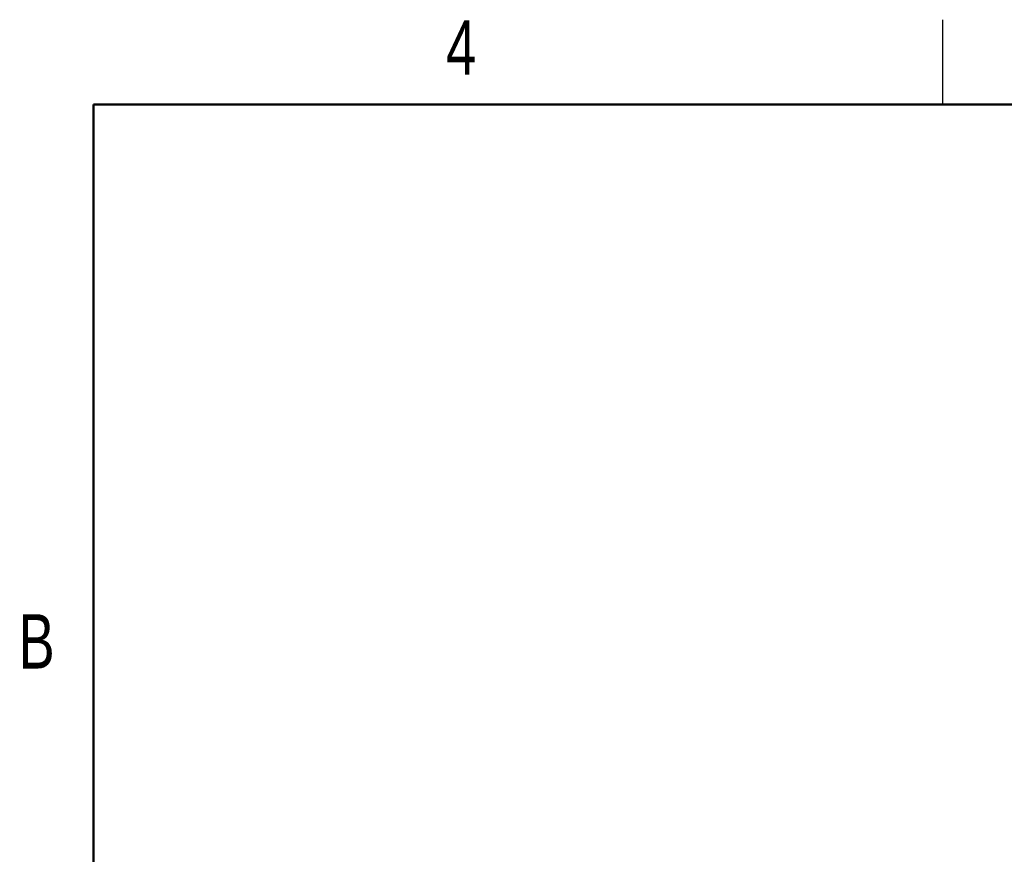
# Model space of a CAD drawing. Header units: inches. Extents: x 0.1 to 16.9, y 0.1 to 10.9.
# Tile 4 of 235: x 0.2 to 4.5, y 7.2 to 10.9. Entities that reach past the tile are written whole.
import ezdxf

# ---------------------------------------------------------------- set-up
doc = ezdxf.new("R2010")
doc.units = ezdxf.units.IN
doc.header["$MEASUREMENT"] = 0
doc.styles.add('SLDTEXTSTYLE0', font='TXT', dxfattribs={"width": 0.75})

msp = doc.modelspace()

# ---------------------------------------------------------------- linework, layer by layer
at = {"color": 7, "linetype": 'Continuous', "lineweight": 25}
msp.add_line((4.25, 10.5), (4.25, 10.875), dxfattribs=at)
at = {"color": 7, "linetype": 'Continuous', "lineweight": 50}
for p, q in [((0.5, 0.5), (0.5, 10.5)), ((0.5, 10.5), (16.5, 10.5))]:
    msp.add_line(p, q, dxfattribs=at)

# ---------------------------------------------------------------- texts
at = {"color": 7, "linetype": 'Continuous', "lineweight": 0, "char_height": 0.24, "attachment_point": 2, "style": 'SLDTEXTSTYLE0'}
for s, insert in [('4', (2.12258, 10.87259)), ('B', (0.24817, 8.24904))]:
    msp.add_mtext(s, dxfattribs=dict(at, insert=insert))

doc.saveas('drawing.dxf')
